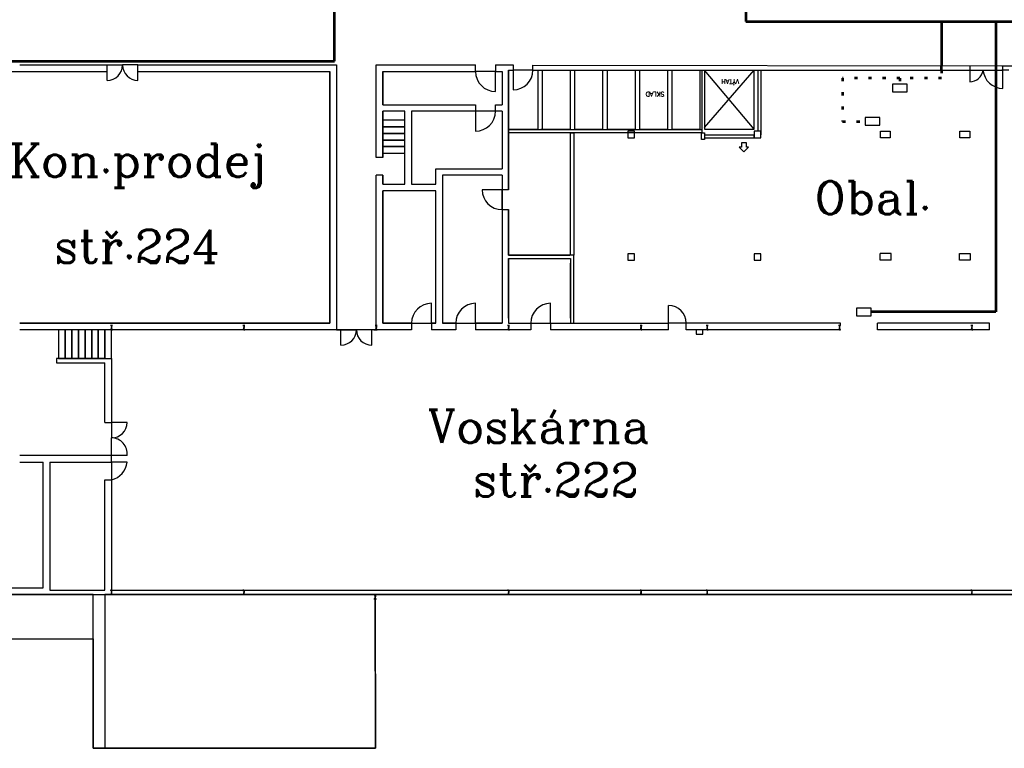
# Model space of a CAD drawing. Extents: x -1507204116 to 3732041488, y -170180604 to 62810664.
# Tile 5 of 54: x -2305 to 42329, y -6951 to 26069. Entities that reach past the tile are written whole.
import ezdxf

# ---------------------------------------------------------------- set-up
doc = ezdxf.new("R2010")
doc.units = 0
doc.header["$LTSCALE"] = 1000
doc.header["$MEASUREMENT"] = 0
for name, pattern in [('CSN_CERCHOVANA', [10.7, 5, -2.5, 0.7, -2.5]), ('INCONTINUOUS', [200000.001, 200000, -0.001]), ('TECKOVANA', [3.9, 0.7, -2.5, 0.7])]:
    doc.linetypes.add(name, pattern=pattern)
doc.layers.get('0').update_dxf_attribs({"linetype": 'CONTINUOUS'})
for name, color, linetype in [('4', 3, 'CONTINUOUS'), ('_BUDOVY', 2, 'CONTINUOUS'), ('_ZAŘÍZENÍ', 7, 'CONTINUOUS'), ('OSY', 6, 'CSN_CERCHOVANA'), ('POMOCNA', 9, 'INCONTINUOUS'), ('SILNA', 7, 'CONTINUOUS'), ('TLUSTA', 3, 'CONTINUOUS'), ('VZT-STAVBA', 7, 'CONTINUOUS')]:
    doc.layers.add(name, color=color, linetype=linetype)
doc.layers.add('INFOBOD', color=4, linetype='CONTINUOUS', plot=False)
doc.layers.add('Tok mater', color=10, linetype='CONTINUOUS', lineweight=40)
doc.styles.add('ROMANC', font='romanc')
doc.styles.get("Standard").update_dxf_attribs({"font": 'ROMANS.shx', "height": 10})

# ---------------------------------------------------------------- blocks, each defined once
blk = doc.blocks.new('soucast')
for p, q in [((1, 0), (-1, 0)), ((0, 1), (0, -1)), ((0, -1), (0, 1))]:
    blk.add_line(p, q)
blk.add_lwpolyline([(0, 1), (-1, 0), (0, -1), (0, -1), (1, 0), (0, 1)], close=True)
at = {"linetype": 'Continuous', "flags": 1}
for tag in ['BOM1', 'BOM2', 'BOM3', 'BOM4', 'BOM5', 'BOM6', 'BOM7', 'BOM8', 'BOM9', 'BOM10', 'BOM11']:
    blk.add_attdef(tag, (0, 0), '', height=0.1, dxfattribs=at)
at = {"lineweight": 80, "flags": 1}
blk.add_attdef('BOM12', (0, 0), '', height=0.1, dxfattribs=at)
blk = doc.blocks.new('PROFSP000EFZ7U')
at = {"layer": 'OSY'}
blk.add_line((0, -2), (0, 202), dxfattribs=at)
at = {"layer": 'SILNA'}
for p, q in [((0, 200), (-45, 200)), ((-45, 200), (-45, 196)), ((-45, 0), (-45, 4)), ((0, 0), (-45, 0)), ((-41, 191), (-10, 187)), ((-41, 9), (-10, 13)), ((-4, 180), (-4, 100)), ((-4, 20), (-4, 100)), ((0, 200), (45, 200)), ((0, 0), (45, 0)), ((4, 180), (4, 100)), ((4, 20), (4, 100)), ((41, 191), (10, 187)), ((41, 9), (10, 13)), ((45, 200), (45, 196)), ((45, 0), (45, 4))]:
    blk.add_line(p, q, dxfattribs=at)
for centre, radius, start, end in [((-40, 196), 4.5, 180, 262.0304), ((-40, 4), 4.5, 97.9696, 180), ((-11, 180), 7.5, 0, 82.0304), ((-11, 20), 7.5, 277.9696, 0), ((11, 180), 7.5, 97.9696, 180), ((11, 20), 7.5, 180, 262.0304), ((40, 196), 4.5, 277.9696, 0), ((40, 4), 4.5, 0, 82.0304)]:
    blk.add_arc(centre, radius, start, end, dxfattribs=at)
at = {"layer": 'INFOBOD'}
blk.add_blockref('soucast', (6, 6), dxfattribs=at)
at = {"flags": 9}
for tag in ['INFO', 'INFO1', 'INFO2', 'INFO3', 'INFO4', 'INFO5', 'INFO6', 'INFO7', 'INFO8', 'INFO9']:
    blk.add_attdef(tag, (0, 0), '', height=3, dxfattribs=at)

msp = doc.modelspace()

# ---------------------------------------------------------------- linework, layer by layer
at = {"color": 0}
for p, q in [((37201, 15466), (36706, 15466)), ((37201, 15166), (37201, 15466))]:
    msp.add_line(p, q, dxfattribs=at)
at = {"color": 0, "lineweight": -2}
for p, q in [((1853, 12211), (1855, 12211)), ((1855, 12211), (1854, 12212)), ((1855, 12212), (1854, 12211))]:
    msp.add_line(p, q, dxfattribs=at)
msp.add_lwpolyline([(1855, 12211), (1855, 12211), (1855, 12212), (1854, 12212), (1853, 12211), (1854, 12211)], close=True, dxfattribs=at)
at = {"layer": '4', "color": 0, "lineweight": -2}
for points in [[(1658, 23317), (1658, 24017), (2358, 24017)], [(3058, 23317), (3058, 24017), (2358, 24017)], [(12260, 11317), (12260, 12017), (12960, 12017)], [(13660, 11317), (13660, 12017), (12960, 12017)]]:
    msp.add_lwpolyline(points, dxfattribs=at)
for centre, start, end in [((1658, 24017), 270, 0), ((3058, 24017), 180, 270), ((12260, 12017), 270, 0), ((13660, 12017), 180, 270)]:
    msp.add_arc(centre, 700, start, end, dxfattribs=at)
at = {"layer": '_BUDOVY', "color": 0}
msp.add_line((19860, 20954), (19860, 23789), dxfattribs=at)
msp.add_lwpolyline([(19860, 23789), (19860, 20954)], dxfattribs=at)
at = {"layer": '_ZAŘÍZENÍ', "color": 0, "linetype": 'Continuous', "lineweight": -2}
msp.add_line((-3760, 23717), (1658, 23717), dxfattribs=at).dxf.unprotected_set("ltscale", 0)
at = {"layer": '_ZAŘÍZENÍ', "color": 0}
for p, q in [((19260, 23717), (18360, 23717)), ((19260, 22817), (19260, 23717)), ((19860, 20954), (19860, 23789)), ((19860, 23789), (20060, 23789)), ((20960, 23789), (20060, 23789)), ((20060, 23789), (20060, 22889)), ((20960, 23789), (42215, 23789)), ((42215, 23985), (42926, 23985)), ((42536, 23789), (42215, 23789)), ((18360, 21917), (18360, 21017)), ((19260, 21917), (18360, 21917)), ((19860, 18363), (19860, 20936)), ((14160, 19817), (13860, 19817)), ((16560, 18617), (16560, 19317)), ((16560, 19317), (19560, 19317)), ((14160, 19017), (13860, 19017)), ((19560, 19017), (16860, 19017)), ((19560, 18363), (18660, 18363)), ((19560, 17463), (19560, 18363)), ((19860, 15404), (19860, 17463)), ((22815, 15404), (19860, 15404)), ((19860, 15254), (22665, 15254)), ((22665, 15254), (22664, 12321)), ((22815, 12321), (22815, 15404)), ((21760, 12317), (21760, 13217)), ((27111, 12316), (27111, 13116)), ((21760, 12316), (27111, 12316)), ((27911, 12316), (27111, 12316))]:
    msp.add_line(p, q, dxfattribs=at)
at = {"layer": '_ZAŘÍZENÍ', "color": 0, "lineweight": -2}
for p, q in [((16860, 19017), (16860, 12317)), ((16560, 12317), (16560, 18317)), ((19860, 12549), (19860, 15254)), ((16360, 12317), (16360, 13217)), ((18360, 12317), (18360, 13217)), ((15460, 12317), (16360, 12317)), ((15460, 12317), (15460, 12017)), ((16360, 12317), (16360, 12017)), ((17460, 12317), (18360, 12317)), ((17460, 12317), (17460, 12017)), ((18360, 12317), (18360, 12017)), ((19860, 12316), (20860, 12316)), ((20860, 12317), (21760, 12317)), ((20860, 12316), (20860, 12016)), ((21760, 12316), (21760, 12016)), ((27111, 12017), (27111, 12316)), ((27911, 12017), (27911, 12316)), ((27911, 12017), (27911, 12316)), ((36575, 12017), (36575, 12317)), ((1560, 7817), (1860, 7817)), ((1560, 5217), (1860, 5217)), ((-39786, 17), (1560, 17)), ((1024, 17), (-39786, 17)), ((1024, -6951), (1024, 17)), ((1560, 17), (1560, -6951)), ((44102, 17), (1560, 17)), ((13820, -6951), (13815, 15)), ((87983, 17), (13856, 6)), ((13815, -187), (13820, -6951)), ((1024, -1983), (1024, -6951)), ((1024, -1983), (1024, -6951)), ((1024, -6951), (1560, -6951)), ((13820, -6951), (1024, -6951)), ((1560, -6951), (13820, -6951))]:
    msp.add_line(p, q, dxfattribs=at)
at = {"layer": '_ZAŘÍZENÍ', "color": 0}
for points in [[(-2305, 24017), (1658, 24017)], [(13860, 19817), (13860, 24017), (18360, 24017)], [(13860, 19817), (13860, 24017), (14160, 24017)], [(14160, 23717), (14160, 22217)], [(14160, 22217), (14160, 23717), (18360, 23717)], [(18360, 23717), (18360, 24017)], [(19260, 24017), (19860, 24017)], [(19260, 24017), (19260, 23717)], [(19260, 23717), (19560, 23717), (19560, 22217)], [(19860, 24017), (20060, 24017)], [(19860, 23789), (19860, 20954)], [(20060, 24017), (20060, 23789)], [(20960, 24015), (42215, 23985)], [(20960, 23789), (20960, 24015)], [(14160, 22217), (18360, 22217)], [(14160, 19817), (14160, 21917)], [(14160, 21917), (14160, 19817)], [(15160, 21917), (14160, 21917)], [(15160, 18617), (15160, 21917)], [(15460, 21917), (15460, 18617)], [(18360, 21917), (15460, 21917)], [(18360, 22217), (18360, 21917)], [(19260, 22217), (19560, 22217)], [(19260, 21917), (19260, 22217)], [(19560, 21917), (19260, 21917)], [(19560, 21917), (19560, 19317)], [(19860, 20936), (19860, 18363)], [(19860, 20784), (19860, 18363)], [(19860, 20605), (19860, 18363)], [(22665, 15479), (22665, 20579)], [(14160, 19017), (14160, 18617)], [(14160, 18617), (14160, 19017)], [(14160, 18617), (15160, 18617)], [(16560, 18317), (14160, 18317)], [(15460, 18617), (16560, 18617)], [(19860, 18363), (19560, 18363)], [(19560, 17463), (19860, 17463)], [(19860, 17463), (19860, 15404), (22637, 15404)], [(19860, 17463), (19860, 15404)], [(19860, 17463), (19860, 15404)], [(19860, 15254), (22665, 15254)], [(22665, 12549), (22665, 15029)], [(22665, 12549), (22665, 15029)], [(28578, 12316), (27911, 12316)], [(28578, 12316), (27911, 12316)], [(34039, 12316), (28573, 12316)], [(34905, 12316), (28745, 12316)], [(41651, 12317), (36575, 12317)]]:
    msp.add_lwpolyline(points, dxfattribs=at)
at = {"layer": '_ZAŘÍZENÍ', "color": 0, "lineweight": -2}
for points in [[(3058, 24017), (12060, 24017), (12060, 12017), (-2305, 12017)], [(3058, 23717), (11760, 23717), (11760, 12317), (-2305, 12317)], [(11760, 24017), (12060, 24017), (12060, 12317)], [(11760, 12317), (11760, 23717)], [(13743, 12017), (13860, 12017), (13860, 19017)], [(13860, 12317), (13860, 19017)], [(19560, 19017), (19560, 12317), (18360, 12317)], [(15460, 12317), (14160, 12317), (14160, 18317)], [(14160, 18317), (14160, 12317)], [(19860, 15254), (19860, 12316)], [(-2305, 12317), (11760, 12317)], [(14160, 12317), (15460, 12317)], [(16560, 12317), (16360, 12317)], [(16360, 12317), (16560, 12317)], [(16860, 12317), (17460, 12317)], [(17460, 12317), (16860, 12317)], [(18360, 12317), (19560, 12317)], [(19860, 12317), (19860, 12316)], [(34905, 12217), (34905, 12316)], [(41651, 12017), (41651, 12317)], [(15460, 12017), (-2305, 12017)], [(12060, 12017), (12343, 12017)], [(15460, 12017), (13860, 12017)], [(17460, 12017), (16360, 12017)], [(17460, 12017), (16360, 12017)], [(19860, 12017), (18360, 12017)], [(19860, 12017), (18360, 12017)], [(20860, 12017), (19860, 12017)], [(27111, 12017), (21760, 12017)], [(34905, 12017), (27911, 12017)], [(34039, 12017), (27911, 12017)], [(41060, 12017), (36575, 12017)], [(41651, 12017), (41060, 12017)], [(1560, 10717), (-640, 10717), (-640, 10517), (1560, 10517)], [(1560, 10717), (1860, 10717), (1860, 7817)], [(1560, 7817), (1560, 10517)], [(2560, 7817), (1860, 7817), (1860, 7117)], [(2560, 6317), (1860, 6317), (1860, 7117)], [(-940, 6017), (1860, 6017), (1860, 6317), (-2305, 6317)], [(-2305, 6017), (-1240, 6017)], [(-1240, 316), (-1240, 6017)], [(-940, 6017), (-940, 217)], [(2560, 6017), (1860, 6017), (1860, 5217)], [(1560, 217), (1560, 5217)], [(1860, 5217), (1860, 217)], [(-47940, -463), (-47940, -1983), (1024, -1983), (1024, 17)], [(-47940, -463), (-47940, -1983), (1024, -1983), (1024, 17)], [(-2305, 17), (12060, 17)], [(12060, 17), (42702, 17)], [(12060, 17), (34039, 17)]]:
    msp.add_lwpolyline(points, dxfattribs=at)
at = {"layer": '_ZAŘÍZENÍ', "lineweight": -2}
for points in [[(37926, 23150), (37256, 23150), (37256, 22803), (37926, 22803)], [(36693, 21636), (36024, 21636), (36024, 21288), (36693, 21288)], [(36293, 12999), (35624, 12999), (35624, 12651), (36293, 12651)]]:
    msp.add_lwpolyline(points, close=True, dxfattribs=at)
at = {"layer": '_ZAŘÍZENÍ', "color": 0}
for points in [[(15160, 21517), (14160, 21517), (14160, 21217), (15160, 21217)], [(15160, 21217), (14160, 21217), (14160, 20917), (15160, 20917)], [(15160, 20917), (14160, 20917), (14160, 20617), (15160, 20617)], [(15160, 20617), (14160, 20617), (14160, 20317), (15160, 20317)], [(22815, 15404), (22665, 15404), (22665, 20936), (22815, 20936)], [(15160, 20317), (14160, 20317), (14160, 20017), (15160, 20017)]]:
    msp.add_lwpolyline(points, close=True, dxfattribs=at)
at = {"layer": '_ZAŘÍZENÍ', "color": 0, "lineweight": -2}
for points in [[(-540, 10717), (-240, 10717), (-240, 12017), (-540, 12017)], [(-540, 10717), (-240, 10717), (-240, 12017), (-540, 12017)], [(-240, 10717), (60, 10717), (60, 12017), (-240, 12017)], [(-240, 10717), (60, 10717), (60, 12017), (-240, 12017)], [(60, 10717), (360, 10717), (360, 12017), (60, 12017)], [(360, 10717), (660, 10717), (660, 12017), (360, 12017)], [(660, 10717), (960, 10717), (960, 12017), (660, 12017)], [(960, 10717), (1260, 10717), (1260, 12017), (960, 12017)], [(1260, 10717), (1560, 10717), (1560, 12017), (1260, 12017)], [(1560, 10717), (1860, 10717), (1860, 12017), (1560, 12017)], [(28661, 12017), (28361, 12017), (28361, 11817), (28661, 11817)], [(28661, 12017), (28361, 12017), (28361, 11817), (28661, 11817)]]:
    msp.add_lwpolyline(points, close=True, dxfattribs=at)
at = {"layer": '_ZAŘÍZENÍ', "color": 0, "linetype": 'Continuous', "lineweight": -2}
for points in [[(-9940, 316), (-1240, 316)], [(-1240, 316), (-1240, 316)], [(-940, 217), (1560, 217)], [(1860, 217), (42702, 217)], [(1860, 217), (34039, 217)]]:
    msp.add_lwpolyline(points, dxfattribs=at)
at = {"layer": '_ZAŘÍZENÍ', "color": 0}
for centre, radius, start, end in [((19260, 23717), 900, 180, 270), ((20060, 23789), 900, 270, 0), ((18360, 21917), 900, 270, 0), ((19560, 18363), 900, 180, 270), ((27111, 12316), 800, 0, 90)]:
    msp.add_arc(centre, radius, start, end, dxfattribs=at)
at = {"layer": '_ZAŘÍZENÍ', "color": 0, "lineweight": -2}
for centre, radius, start, end in [((16360, 12317), 900, 90, 180), ((18360, 12317), 900, 90, 180), ((21760, 12317), 900, 90, 180), ((1860, 7817), 700, 270, 0), ((1856, 6407), 710, 352.6996, 89.6722), ((1657, 6101), 907, 282.9573, 354.6709)]:
    msp.add_arc(centre, radius, start, end, dxfattribs=at)
at = {"layer": 'OSY', "color": 0, "lineweight": -2}
for p, q in [((1860, 12219), (1860, 12015)), ((7860, 12219), (7860, 12015)), ((13860, 12219), (13860, 12015)), ((19860, 12219), (19860, 12015)), ((25860, 12219), (25860, 12015)), ((28860, 12219), (28860, 12015)), ((34860, 12219), (34860, 12015)), ((40860, 12219), (40860, 12015)), ((1860, 218), (1860, 14)), ((7860, 217), (7860, 13)), ((13815, 17), (13815, -187)), ((19860, 217), (19860, 13)), ((25860, 218), (25860, 14)), ((28860, 218), (28860, 14)), ((40860, 217), (40860, 13))]:
    msp.add_line(p, q, dxfattribs=at)
at = {"layer": 'POMOCNA', "color": 3, "lineweight": 53}
msp.add_line((39484, 23789), (39484, 23989), dxfattribs=at)
at = {"layer": 'SILNA', "color": 0, "lineweight": -2}
for p, q in [((1860, 12217), (1815, 12217)), ((1815, 12217), (1815, 12213)), ((1819, 12208), (1850, 12204)), ((1856, 12197), (1856, 12117)), ((1856, 12037), (1856, 12117)), ((1860, 12217), (1905, 12217)), ((1864, 12197), (1864, 12117)), ((1864, 12037), (1864, 12117)), ((1901, 12208), (1870, 12204)), ((1905, 12217), (1905, 12213)), ((7860, 12217), (7815, 12217)), ((7815, 12217), (7815, 12213)), ((7819, 12208), (7850, 12204)), ((7856, 12197), (7856, 12117)), ((7856, 12037), (7856, 12117)), ((7860, 12217), (7905, 12217)), ((7864, 12197), (7864, 12117)), ((7864, 12037), (7864, 12117)), ((7901, 12208), (7870, 12204)), ((7905, 12217), (7905, 12213)), ((13860, 12217), (13815, 12217)), ((13815, 12217), (13815, 12213)), ((13819, 12208), (13850, 12204)), ((13856, 12197), (13856, 12117)), ((13856, 12037), (13856, 12117)), ((13860, 12217), (13905, 12217)), ((13864, 12197), (13864, 12117)), ((13864, 12037), (13864, 12117)), ((13901, 12208), (13870, 12204)), ((13905, 12217), (13905, 12213)), ((19860, 12217), (19815, 12217)), ((19815, 12217), (19815, 12213)), ((19819, 12208), (19850, 12204)), ((19856, 12197), (19856, 12117)), ((19856, 12037), (19856, 12117)), ((19860, 12217), (19905, 12217)), ((19864, 12197), (19864, 12117)), ((19864, 12037), (19864, 12117)), ((19901, 12208), (19870, 12204)), ((19905, 12217), (19905, 12213)), ((25860, 12217), (25815, 12217)), ((25815, 12217), (25815, 12213)), ((25819, 12208), (25850, 12204)), ((25856, 12197), (25856, 12117)), ((25856, 12037), (25856, 12117)), ((25860, 12217), (25905, 12217)), ((25864, 12197), (25864, 12117)), ((25864, 12037), (25864, 12117)), ((25901, 12208), (25870, 12204)), ((25905, 12217), (25905, 12213)), ((28860, 12217), (28815, 12217)), ((28815, 12217), (28815, 12213)), ((28860, 12217), (28815, 12217)), ((28815, 12217), (28815, 12213)), ((28819, 12208), (28850, 12204)), ((28819, 12208), (28850, 12204)), ((28856, 12197), (28856, 12117)), ((28856, 12197), (28856, 12117)), ((28856, 12037), (28856, 12117)), ((28856, 12037), (28856, 12117)), ((28860, 12217), (28905, 12217)), ((28860, 12217), (28905, 12217)), ((28864, 12197), (28864, 12117)), ((28864, 12197), (28864, 12117)), ((28864, 12037), (28864, 12117)), ((28864, 12037), (28864, 12117)), ((28901, 12208), (28870, 12204)), ((28901, 12208), (28870, 12204)), ((28905, 12217), (28905, 12213)), ((28905, 12217), (28905, 12213)), ((34860, 12217), (34815, 12217)), ((34815, 12217), (34815, 12213)), ((34819, 12208), (34850, 12204)), ((34856, 12197), (34856, 12117)), ((34856, 12037), (34856, 12117)), ((34860, 12217), (34905, 12217)), ((34864, 12197), (34864, 12117)), ((34864, 12037), (34864, 12117)), ((34901, 12208), (34870, 12204)), ((34905, 12217), (34905, 12213)), ((40860, 12217), (40815, 12217)), ((40815, 12217), (40815, 12213)), ((40819, 12208), (40850, 12204)), ((40856, 12197), (40856, 12117)), ((40856, 12037), (40856, 12117)), ((40860, 12217), (40905, 12217)), ((40864, 12197), (40864, 12117)), ((40864, 12037), (40864, 12117)), ((40901, 12208), (40870, 12204)), ((40905, 12217), (40905, 12213)), ((1815, 12017), (1815, 12021)), ((1860, 12017), (1815, 12017)), ((1819, 12026), (1850, 12030)), ((1860, 12017), (1905, 12017)), ((1901, 12026), (1870, 12030)), ((1905, 12017), (1905, 12021)), ((7815, 12017), (7815, 12021)), ((7860, 12017), (7815, 12017)), ((7819, 12026), (7850, 12030)), ((7860, 12017), (7905, 12017)), ((7901, 12026), (7870, 12030)), ((7905, 12017), (7905, 12021)), ((13815, 12017), (13815, 12021)), ((13860, 12017), (13815, 12017)), ((13819, 12026), (13850, 12030)), ((13860, 12017), (13905, 12017)), ((13901, 12026), (13870, 12030)), ((13905, 12017), (13905, 12021)), ((19815, 12017), (19815, 12021)), ((19860, 12017), (19815, 12017)), ((19819, 12026), (19850, 12030)), ((19860, 12017), (19905, 12017)), ((19901, 12026), (19870, 12030)), ((19905, 12017), (19905, 12021)), ((25815, 12017), (25815, 12021)), ((25860, 12017), (25815, 12017)), ((25819, 12026), (25850, 12030)), ((25860, 12017), (25905, 12017)), ((25901, 12026), (25870, 12030)), ((25905, 12017), (25905, 12021)), ((28815, 12017), (28815, 12021)), ((28815, 12017), (28815, 12021)), ((28860, 12017), (28815, 12017)), ((28860, 12017), (28815, 12017)), ((28819, 12026), (28850, 12030)), ((28819, 12026), (28850, 12030)), ((28860, 12017), (28905, 12017)), ((28860, 12017), (28905, 12017)), ((28901, 12026), (28870, 12030)), ((28901, 12026), (28870, 12030)), ((28905, 12017), (28905, 12021)), ((28905, 12017), (28905, 12021)), ((34815, 12017), (34815, 12021)), ((34860, 12017), (34815, 12017)), ((34819, 12026), (34850, 12030)), ((34860, 12017), (34905, 12017)), ((34901, 12026), (34870, 12030)), ((34905, 12017), (34905, 12021)), ((40815, 12017), (40815, 12021)), ((40860, 12017), (40815, 12017)), ((40819, 12026), (40850, 12030)), ((40860, 12017), (40905, 12017)), ((40901, 12026), (40870, 12030)), ((40905, 12017), (40905, 12021)), ((1860, 216), (1815, 216)), ((1815, 216), (1815, 212)), ((1815, 16), (1815, 21)), ((1860, 16), (1815, 16)), ((1819, 208), (1849, 203)), ((1819, 25), (1849, 29)), ((1856, 196), (1856, 116)), ((1856, 37), (1856, 116)), ((1860, 216), (1905, 216)), ((1860, 16), (1905, 16)), ((1863, 196), (1863, 116)), ((1863, 37), (1863, 116)), ((1901, 208), (1870, 203)), ((1901, 25), (1870, 29)), ((1905, 216), (1905, 212)), ((1905, 16), (1905, 21)), ((7860, 215), (7815, 215)), ((7815, 215), (7815, 211)), ((7815, 15), (7815, 19)), ((7860, 15), (7815, 15)), ((7819, 206), (7850, 202)), ((7819, 24), (7850, 28)), ((7856, 195), (7856, 115)), ((7856, 35), (7856, 115)), ((7860, 215), (7905, 215)), ((7860, 15), (7905, 15)), ((7864, 195), (7864, 115)), ((7864, 35), (7864, 115)), ((7901, 206), (7870, 202)), ((7901, 24), (7870, 28)), ((7905, 215), (7905, 211)), ((7905, 15), (7905, 19)), ((13815, 15), (13770, 15)), ((13770, 15), (13770, 11)), ((13774, 6), (13805, 2)), ((13815, 15), (13860, 15)), ((13856, 6), (13825, 2)), ((13860, 15), (13860, 11)), ((19860, 215), (19815, 215)), ((19815, 215), (19815, 211)), ((19815, 15), (19815, 19)), ((19860, 15), (19815, 15)), ((19819, 206), (19850, 202)), ((19819, 24), (19850, 28)), ((19856, 195), (19856, 115)), ((19856, 35), (19856, 115)), ((19860, 215), (19905, 215)), ((19860, 15), (19905, 15)), ((19864, 195), (19864, 115)), ((19864, 35), (19864, 115)), ((19901, 206), (19870, 202)), ((19901, 24), (19870, 28)), ((19905, 215), (19905, 211)), ((19905, 15), (19905, 19)), ((25860, 216), (25815, 216)), ((25815, 216), (25815, 212)), ((25815, 16), (25815, 21)), ((25860, 16), (25815, 16)), ((25819, 208), (25850, 203)), ((25819, 25), (25850, 29)), ((25856, 196), (25856, 116)), ((25856, 37), (25856, 116)), ((25860, 216), (25905, 216)), ((25860, 16), (25905, 16)), ((25864, 196), (25864, 116)), ((25864, 37), (25864, 116)), ((25901, 208), (25870, 203)), ((25901, 25), (25870, 29)), ((25905, 216), (25905, 212)), ((25905, 16), (25905, 21)), ((28860, 216), (28815, 216)), ((28815, 216), (28815, 212)), ((28815, 16), (28815, 21)), ((28860, 16), (28815, 16)), ((28819, 208), (28850, 203)), ((28819, 25), (28850, 29)), ((28856, 196), (28856, 116)), ((28856, 37), (28856, 116)), ((28860, 216), (28905, 216)), ((28860, 16), (28905, 16)), ((28864, 196), (28864, 116)), ((28864, 37), (28864, 116)), ((28901, 208), (28870, 203)), ((28901, 25), (28870, 29)), ((28905, 216), (28905, 212)), ((28905, 16), (28905, 21)), ((40860, 215), (40815, 215)), ((40815, 215), (40815, 211)), ((40815, 15), (40815, 19)), ((40860, 15), (40815, 15)), ((40819, 206), (40850, 202)), ((40819, 24), (40850, 28)), ((40856, 195), (40856, 115)), ((40856, 35), (40856, 115)), ((40860, 215), (40905, 215)), ((40860, 15), (40905, 15)), ((40864, 195), (40864, 115)), ((40864, 35), (40864, 115)), ((40901, 206), (40870, 202)), ((40901, 24), (40870, 28)), ((40905, 215), (40905, 211)), ((40905, 15), (40905, 19)), ((13770, -185), (13770, -181)), ((13815, -185), (13770, -185)), ((13774, -176), (13805, -172)), ((13811, -5), (13811, -85)), ((13811, -165), (13811, -85)), ((13815, -185), (13860, -185)), ((13819, -5), (13819, -85)), ((13819, -165), (13819, -85)), ((13856, -176), (13825, -172)), ((13860, -185), (13860, -181))]:
    msp.add_line(p, q, dxfattribs=at)
for centre, radius, start, end in [((1820, 12213), 4.5, 180, 262.0304), ((1849, 12197), 7.5, 0, 82.0304), ((1871, 12197), 7.5, 97.9696, 180), ((1901, 12213), 4.5, 277.9696, 0), ((7820, 12213), 4.5, 180, 262.0304), ((7849, 12197), 7.5, 0, 82.0304), ((7871, 12197), 7.5, 97.9696, 180), ((7901, 12213), 4.5, 277.9696, 0), ((13820, 12213), 4.5, 180, 262.0304), ((13849, 12197), 7.5, 0, 82.0304), ((13871, 12197), 7.5, 97.9696, 180), ((13901, 12213), 4.5, 277.9696, 0), ((19820, 12213), 4.5, 180, 262.0304), ((19849, 12197), 7.5, 0, 82.0304), ((19871, 12197), 7.5, 97.9696, 180), ((19901, 12213), 4.5, 277.9696, 0), ((25820, 12213), 4.5, 180, 262.0304), ((25849, 12197), 7.5, 0, 82.0304), ((25871, 12197), 7.5, 97.9696, 180), ((25901, 12213), 4.5, 277.9696, 0), ((28820, 12213), 4.5, 180, 262.0304), ((28820, 12213), 4.5, 180, 262.0304), ((28849, 12197), 7.5, 0, 82.0304), ((28871, 12197), 7.5, 97.9696, 180), ((28901, 12213), 4.5, 277.9696, 0), ((28901, 12213), 4.5, 277.9696, 0), ((34820, 12213), 4.5, 180, 262.0304), ((34849, 12197), 7.5, 0, 82.0304), ((34871, 12197), 7.5, 97.9696, 180), ((34901, 12213), 4.5, 277.9696, 0), ((40820, 12213), 4.5, 180, 262.0304), ((40849, 12197), 7.5, 0, 82.0304), ((40871, 12197), 7.5, 97.9696, 180), ((40901, 12213), 4.5, 277.9696, 0), ((1820, 12021), 4.5, 97.9696, 180), ((1849, 12037), 7.5, 277.9696, 0), ((1871, 12037), 7.5, 180, 262.0304), ((1901, 12021), 4.5, 0, 82.0304), ((7820, 12021), 4.5, 97.9696, 180), ((7849, 12037), 7.5, 277.9696, 0), ((7871, 12037), 7.5, 180, 262.0304), ((7901, 12021), 4.5, 0, 82.0304), ((13820, 12021), 4.5, 97.9696, 180), ((13849, 12037), 7.5, 277.9696, 0), ((13871, 12037), 7.5, 180, 262.0304), ((13901, 12021), 4.5, 0, 82.0304), ((19820, 12021), 4.5, 97.9696, 180), ((19849, 12037), 7.5, 277.9696, 0), ((19871, 12037), 7.5, 180, 262.0304), ((19901, 12021), 4.5, 0, 82.0304), ((25820, 12021), 4.5, 97.9696, 180), ((25849, 12037), 7.5, 277.9696, 0), ((25871, 12037), 7.5, 180, 262.0304), ((25901, 12021), 4.5, 0, 82.0304), ((28820, 12021), 4.5, 97.9696, 180), ((28820, 12021), 4.5, 97.9696, 180), ((28849, 12037), 7.5, 277.9696, 0), ((28871, 12037), 7.5, 180, 262.0304), ((28901, 12021), 4.5, 0, 82.0304), ((28901, 12021), 4.5, 0, 82.0304), ((34820, 12021), 4.5, 97.9696, 180), ((34849, 12037), 7.5, 277.9696, 0), ((34871, 12037), 7.5, 180, 262.0304), ((34901, 12021), 4.5, 0, 82.0304), ((40820, 12021), 4.5, 97.9696, 180), ((40849, 12037), 7.5, 277.9696, 0), ((40871, 12037), 7.5, 180, 262.0304), ((40901, 12021), 4.5, 0, 82.0304), ((1819, 212), 4.5, 180, 262.0304), ((1819, 21), 4.5, 97.9696, 180), ((1848, 196), 7.5, 0, 82.0304), ((1848, 37), 7.5, 277.9696, 0), ((1871, 196), 7.5, 97.9696, 180), ((1871, 37), 7.5, 180, 262.0304), ((1900, 212), 4.5, 277.9696, 0), ((1900, 21), 4.5, 0, 82.0304), ((7820, 211), 4.5, 180, 262.0304), ((7820, 19), 4.5, 97.9696, 180), ((7849, 195), 7.5, 0, 82.0304), ((7849, 35), 7.5, 277.9696, 0), ((7871, 195), 7.5, 97.9696, 180), ((7871, 35), 7.5, 180, 262.0304), ((7901, 211), 4.5, 277.9696, 0), ((7901, 19), 4.5, 0, 82.0304), ((13775, 11), 4.5, 180, 262.0304), ((13804, -5), 7.5, 0, 82.0304), ((13826, -5), 7.5, 97.9696, 180), ((13856, 11), 4.5, 277.9696, 0), ((19820, 211), 4.5, 180, 262.0304), ((19820, 19), 4.5, 97.9696, 180), ((19849, 195), 7.5, 0, 82.0304), ((19849, 35), 7.5, 277.9696, 0), ((19871, 195), 7.5, 97.9696, 180), ((19871, 35), 7.5, 180, 262.0304), ((19901, 211), 4.5, 277.9696, 0), ((19901, 19), 4.5, 0, 82.0304), ((25820, 212), 4.5, 180, 262.0304), ((25820, 21), 4.5, 97.9696, 180), ((25849, 196), 7.5, 0, 82.0304), ((25849, 37), 7.5, 277.9696, 0), ((25871, 196), 7.5, 97.9696, 180), ((25871, 37), 7.5, 180, 262.0304), ((25901, 212), 4.5, 277.9696, 0), ((25901, 21), 4.5, 0, 82.0304), ((28820, 212), 4.5, 180, 262.0304), ((28820, 21), 4.5, 97.9696, 180), ((28849, 196), 7.5, 0, 82.0304), ((28849, 37), 7.5, 277.9696, 0), ((28871, 196), 7.5, 97.9696, 180), ((28871, 37), 7.5, 180, 262.0304), ((28901, 212), 4.5, 277.9696, 0), ((28901, 21), 4.5, 0, 82.0304), ((40820, 211), 4.5, 180, 262.0304), ((40820, 19), 4.5, 97.9696, 180), ((40849, 195), 7.5, 0, 82.0304), ((40849, 35), 7.5, 277.9696, 0), ((40871, 195), 7.5, 97.9696, 180), ((40871, 35), 7.5, 180, 262.0304), ((40901, 211), 4.5, 277.9696, 0), ((40901, 19), 4.5, 0, 82.0304), ((13775, -181), 4.5, 97.9696, 180), ((13804, -165), 7.5, 277.9696, 0), ((13826, -165), 7.5, 180, 262.0304), ((13856, -181), 4.5, 0, 82.0304)]:
    msp.add_arc(centre, radius, start, end, dxfattribs=at)
at = {"layer": 'TLUSTA', "lineweight": 53}
for p, q in [((30613, 34733), (30613, 25993)), ((30613, 25993), (48356, 25993)), ((39484, 25993), (39484, 23989)), ((41949, 25993), (41949, 12825)), ((41949, 12825), (36293, 12825))]:
    msp.add_line(p, q, dxfattribs=at)
at = {"layer": 'TLUSTA', "color": 3, "linetype": 'TECKOVANA', "lineweight": 53, "ltscale": 0.2}
msp.add_line((39484, 23789), (39484, 23419), dxfattribs=at)
at = {"layer": 'TLUSTA', "linetype": 'TECKOVANA', "lineweight": 53, "ltscale": 0.2}
for p, q in [((37591, 23419), (34996, 23419)), ((34996, 23419), (34996, 21462)), ((39484, 23419), (37591, 23419)), ((37591, 23419), (37591, 23150)), ((34996, 21462), (36024, 21462))]:
    msp.add_line(p, q, dxfattribs=at)
at = {"layer": 'Tok mater', "lineweight": 53}
for p, q in [((11959, 24186), (11959, 39020)), ((-26568, 24186), (10518, 24186)), ((10518, 24186), (11959, 24186))]:
    msp.add_line(p, q, dxfattribs=at)
at = {"layer": 'VZT-STAVBA', "color": 0}
for p, q in [((21195, 21090), (21195, 23789)), ((21395, 21090), (21395, 23789)), ((22665, 21090), (22665, 23789)), ((22865, 21090), (22865, 23789)), ((24135, 21090), (24135, 23789)), ((24335, 21090), (24335, 23789)), ((25605, 21090), (25605, 23789)), ((25805, 21090), (25805, 23789)), ((27075, 21090), (27076, 23789)), ((27275, 21090), (27274, 23789)), ((28545, 21090), (28545, 23789)), ((21195, 21090), (19860, 21090)), ((21195, 21090), (19860, 21090)), ((22665, 21090), (21321, 21090)), ((22665, 21090), (21321, 21090)), ((22665, 21090), (21395, 21090)), ((22665, 21090), (21395, 21090)), ((24126, 21090), (22865, 21090)), ((24126, 21090), (22865, 21090)), ((25605, 21090), (24335, 21090)), ((25605, 21090), (24335, 21090)), ((27075, 21090), (25805, 21090)), ((27075, 21090), (25805, 21090)), ((28545, 21090), (27275, 21090)), ((28545, 21090), (27275, 21090)), ((40320, 21015), (40315, 21009)), ((22665, 20936), (22815, 20936))]:
    msp.add_line(p, q, dxfattribs=at)
at = {"layer": 'VZT-STAVBA', "color": 0, "ltscale": 100}
for p, q in [((28625, 23789), (28625, 20936)), ((30995, 21115), (28744, 23789)), ((28744, 21191), (30995, 23789)), ((28744, 23789), (28744, 21115)), ((30995, 21115), (30995, 23789)), ((31176, 21015), (31176, 23789)), ((31295, 23789), (31295, 21015)), ((31295, 23789), (31295, 23150)), ((40765, 23985), (40765, 23255)), ((42265, 22954), (42265, 23985)), ((31295, 21551), (31295, 20851)), ((19860, 21090), (28625, 21090)), ((19868, 21090), (19860, 21083)), ((19860, 20936), (19860, 21090)), ((24126, 21090), (24126, 21090)), ((24126, 21090), (24126, 21090)), ((25260, 21015), (25260, 20715)), ((25260, 21015), (25260, 20715)), ((25560, 21015), (25260, 21015)), ((25560, 21015), (25260, 21015)), ((25560, 20715), (25560, 21015)), ((25560, 20715), (25560, 21015)), ((28625, 21090), (28625, 20936)), ((28744, 21115), (30995, 21115)), ((31295, 21015), (30995, 21015)), ((31295, 21015), (30995, 21015)), ((30995, 21015), (30995, 20715)), ((30995, 21015), (30995, 20715)), ((31295, 21015), (31176, 21015)), ((31295, 20715), (31295, 21015)), ((31295, 20715), (31295, 21015)), ((36714, 21015), (37160, 21015)), ((36714, 21015), (37160, 21015)), ((36714, 20715), (36714, 21015)), ((36714, 20715), (36714, 21015)), ((37160, 21015), (37160, 20715)), ((37160, 21015), (37160, 20715)), ((40315, 20715), (40315, 21015)), ((40315, 20715), (40315, 21015)), ((40315, 20715), (40315, 21015)), ((40315, 20715), (40315, 21015)), ((40315, 21015), (40765, 21015)), ((40315, 21015), (40765, 21015)), ((40765, 21015), (40765, 20715)), ((40765, 21015), (40765, 20715)), ((28625, 20936), (19860, 20936)), ((25260, 20715), (25560, 20715)), ((25260, 20715), (25560, 20715)), ((25260, 20715), (25560, 20715)), ((25260, 20715), (25560, 20715)), ((28595, 20640), (28595, 20936)), ((28595, 20936), (28745, 20936)), ((28745, 20640), (28595, 20640)), ((28625, 20939), (28622, 20936)), ((28625, 20936), (28745, 20936)), ((28745, 20936), (28745, 20640)), ((30995, 20838), (28745, 20838)), ((28745, 20838), (28745, 20715)), ((28745, 20715), (30995, 20715)), ((30995, 20715), (30995, 20838)), ((30995, 20715), (31295, 20715)), ((30995, 20715), (31295, 20715)), ((37160, 20715), (36714, 20715)), ((37160, 20715), (36714, 20715)), ((40764, 20713), (40314, 20713)), ((30312, 20298), (30523, 20087)), ((30412, 20298), (30312, 20298)), ((30635, 20490), (30412, 20490)), ((30412, 20490), (30412, 20298)), ((30523, 20087), (30735, 20298)), ((30635, 20298), (30635, 20490)), ((30735, 20298), (30635, 20298)), ((25260, 15465), (25260, 15165)), ((25260, 15465), (25260, 15165)), ((25560, 15465), (25260, 15465)), ((25560, 15465), (25260, 15465)), ((25560, 15165), (25560, 15465)), ((25560, 15165), (25560, 15465)), ((31295, 15465), (30995, 15465)), ((31295, 15465), (30995, 15465)), ((30995, 15465), (30995, 15165)), ((30995, 15465), (30995, 15165)), ((31295, 15465), (30995, 15465)), ((31295, 15465), (30995, 15465)), ((30995, 15465), (30995, 15165)), ((30995, 15465), (30995, 15165)), ((31295, 15165), (31295, 15465)), ((31295, 15165), (31295, 15465)), ((31295, 15165), (31295, 15465)), ((31295, 15165), (31295, 15465)), ((36706, 15166), (36706, 15466)), ((40291, 15466), (40786, 15466)), ((40291, 15166), (40291, 15466)), ((40786, 15466), (40786, 15166)), ((25260, 15165), (25560, 15165)), ((30995, 15165), (31295, 15165)), ((37201, 15166), (36706, 15166)), ((40786, 15166), (40291, 15166))]:
    msp.add_line(p, q, dxfattribs=at)
for centre, radius, start, end in [((40764, 23857), 603, 270.1076, 353.4833), ((42269, 23864), 909, 184.7142, 269.7612)]:
    msp.add_arc(centre, radius, start, end, dxfattribs=at)

# ---------------------------------------------------------------- block references
at = {"layer": '_ZAŘÍZENÍ', "color": 0, "lineweight": -2, "rotation": 180}
for p in [(25860, 216), (28860, 216)]:
    msp.add_blockref('PROFSP000EFZ7U', p, dxfattribs=at)
at = {"layer": 'INFOBOD', "color": 0, "lineweight": -2, "rotation": 180}
for p in [(7854, 12211), (13854, 12211), (19854, 12211), (25854, 12211), (28854, 12211), (28854, 12211), (34854, 12211), (40854, 12211), (1854, 211), (7854, 209), (13809, 9), (19854, 209), (25854, 211), (28854, 211), (40854, 209)]:
    msp.add_blockref('soucast', p, dxfattribs=at)

# ---------------------------------------------------------------- texts
at = {"color": 0, "lineweight": -2, "flags": 9}
for tag, p in [('INFO7', (1860, 12217)), ('INFO', (1860, 12217)), ('INFO2', (7860, 12217)), ('INFO4', (7860, 12217)), ('INFO5', (7860, 12217)), ('INFO6', (7860, 12217)), ('INFO7', (7860, 12217)), ('INFO8', (7860, 12217)), ('INFO9', (7860, 12217)), ('INFO1', (7860, 12217)), ('INFO3', (7860, 12217)), ('INFO', (7860, 12217)), ('INFO2', (13860, 12217)), ('INFO4', (13860, 12217)), ('INFO5', (13860, 12217)), ('INFO6', (13860, 12217)), ('INFO7', (13860, 12217)), ('INFO8', (13860, 12217)), ('INFO9', (13860, 12217)), ('INFO1', (13860, 12217)), ('INFO3', (13860, 12217)), ('INFO', (13860, 12217)), ('INFO2', (19860, 12217)), ('INFO4', (19860, 12217)), ('INFO5', (19860, 12217)), ('INFO6', (19860, 12217)), ('INFO7', (19860, 12217)), ('INFO8', (19860, 12217)), ('INFO9', (19860, 12217)), ('INFO1', (19860, 12217)), ('INFO3', (19860, 12217)), ('INFO', (19860, 12217)), ('INFO2', (25860, 12217)), ('INFO4', (25860, 12217)), ('INFO5', (25860, 12217)), ('INFO6', (25860, 12217)), ('INFO7', (25860, 12217)), ('INFO8', (25860, 12217)), ('INFO9', (25860, 12217)), ('INFO1', (25860, 12217)), ('INFO3', (25860, 12217)), ('INFO', (25860, 12217)), ('INFO2', (28860, 12217)), ('INFO4', (28860, 12217)), ('INFO5', (28860, 12217)), ('INFO6', (28860, 12217)), ('INFO7', (28860, 12217)), ('INFO8', (28860, 12217)), ('INFO9', (28860, 12217)), ('INFO2', (28860, 12217)), ('INFO4', (28860, 12217)), ('INFO5', (28860, 12217)), ('INFO6', (28860, 12217)), ('INFO7', (28860, 12217)), ('INFO8', (28860, 12217)), ('INFO9', (28860, 12217)), ('INFO1', (28860, 12217)), ('INFO3', (28860, 12217)), ('INFO1', (28860, 12217)), ('INFO3', (28860, 12217)), ('INFO', (28860, 12217)), ('INFO', (28860, 12217)), ('INFO2', (34860, 12217)), ('INFO4', (34860, 12217)), ('INFO5', (34860, 12217)), ('INFO6', (34860, 12217)), ('INFO7', (34860, 12217)), ('INFO8', (34860, 12217)), ('INFO9', (34860, 12217)), ('INFO1', (34860, 12217)), ('INFO3', (34860, 12217)), ('INFO', (34860, 12217)), ('INFO2', (40860, 12217)), ('INFO4', (40860, 12217)), ('INFO5', (40860, 12217)), ('INFO6', (40860, 12217)), ('INFO7', (40860, 12217)), ('INFO8', (40860, 12217)), ('INFO9', (40860, 12217)), ('INFO1', (40860, 12217)), ('INFO3', (40860, 12217)), ('INFO', (40860, 12217)), ('INFO1', (1860, 216)), ('INFO2', (1860, 216)), ('INFO3', (1860, 216)), ('INFO4', (1860, 216)), ('INFO5', (1860, 216)), ('INFO6', (1860, 216)), ('INFO7', (1860, 216)), ('INFO8', (1860, 216)), ('INFO9', (1860, 216)), ('INFO', (1860, 216)), ('INFO2', (7860, 215)), ('INFO4', (7860, 215)), ('INFO5', (7860, 215)), ('INFO6', (7860, 215)), ('INFO7', (7860, 215)), ('INFO8', (7860, 215)), ('INFO9', (7860, 215)), ('INFO1', (7860, 215)), ('INFO3', (7860, 215)), ('INFO', (7860, 215)), ('INFO2', (13815, 15)), ('INFO4', (13815, 15)), ('INFO5', (13815, 15)), ('INFO6', (13815, 15)), ('INFO7', (13815, 15)), ('INFO8', (13815, 15)), ('INFO9', (13815, 15)), ('INFO1', (13815, 15)), ('INFO3', (13815, 15)), ('INFO', (13815, 15)), ('INFO2', (19860, 215)), ('INFO4', (19860, 215)), ('INFO5', (19860, 215)), ('INFO6', (19860, 215)), ('INFO7', (19860, 215)), ('INFO8', (19860, 215)), ('INFO9', (19860, 215)), ('INFO1', (19860, 215)), ('INFO3', (19860, 215)), ('INFO', (19860, 215)), ('INFO2', (25860, 216)), ('INFO4', (25860, 216)), ('INFO5', (25860, 216)), ('INFO6', (25860, 216)), ('INFO7', (25860, 216)), ('INFO8', (25860, 216)), ('INFO9', (25860, 216)), ('INFO1', (25860, 216)), ('INFO3', (25860, 216)), ('INFO', (25860, 216)), ('INFO2', (28860, 216)), ('INFO4', (28860, 216)), ('INFO5', (28860, 216)), ('INFO6', (28860, 216)), ('INFO7', (28860, 216)), ('INFO8', (28860, 216)), ('INFO9', (28860, 216)), ('INFO1', (28860, 216)), ('INFO3', (28860, 216)), ('INFO', (28860, 216)), ('INFO2', (40860, 215)), ('INFO4', (40860, 215)), ('INFO5', (40860, 215)), ('INFO6', (40860, 215)), ('INFO7', (40860, 215)), ('INFO8', (40860, 215)), ('INFO9', (40860, 215)), ('INFO1', (40860, 215)), ('INFO3', (40860, 215)), ('INFO', (40860, 215))]:
    msp.add_attdef(tag, p, '', height=3, rotation=180, dxfattribs=at)
at = {"color": 0, "linetype": 'Continuous', "lineweight": -2, "flags": 1}
msp.add_attdef('BOM3', (1854, 12211), '', height=0.1, rotation=180, dxfattribs=at)
at = {"layer": '_ZAŘÍZENÍ', "color": 0, "style": 'ROMANC'}
for s, p in [('Kon.prodej', (-2767, 18943)), ('Obal.', (33728, 17254))]:
    msp.add_text(s, height=1500, dxfattribs=at).set_placement(p)
at = {"layer": '_ZAŘÍZENÍ', "color": 0, "linetype": 'Continuous', "style": 'ROMANC'}
msp.add_text('stř.224', height=1500, dxfattribs=at).set_placement((-744, 15045))
at = {"layer": '_ZAŘÍZENÍ', "color": 0, "lineweight": -2, "style": 'ROMANC'}
msp.add_text('Voskárna', height=1500, dxfattribs=at).set_placement((16187, 6888))
at = {"layer": '_ZAŘÍZENÍ', "color": 0, "linetype": 'Continuous', "lineweight": -2, "style": 'ROMANC'}
msp.add_text('stř.222', height=1500, dxfattribs=at).set_placement((18238, 4464))
at = {"layer": 'VZT-STAVBA', "color": 0, "ltscale": 100}
for s, p in [('VÝTAH', (30311, 23367)), ('SKLAD', (26919, 22796))]:
    msp.add_text(s, height=203, rotation=180, dxfattribs=at).set_placement(p)

doc.saveas('drawing.dxf')
